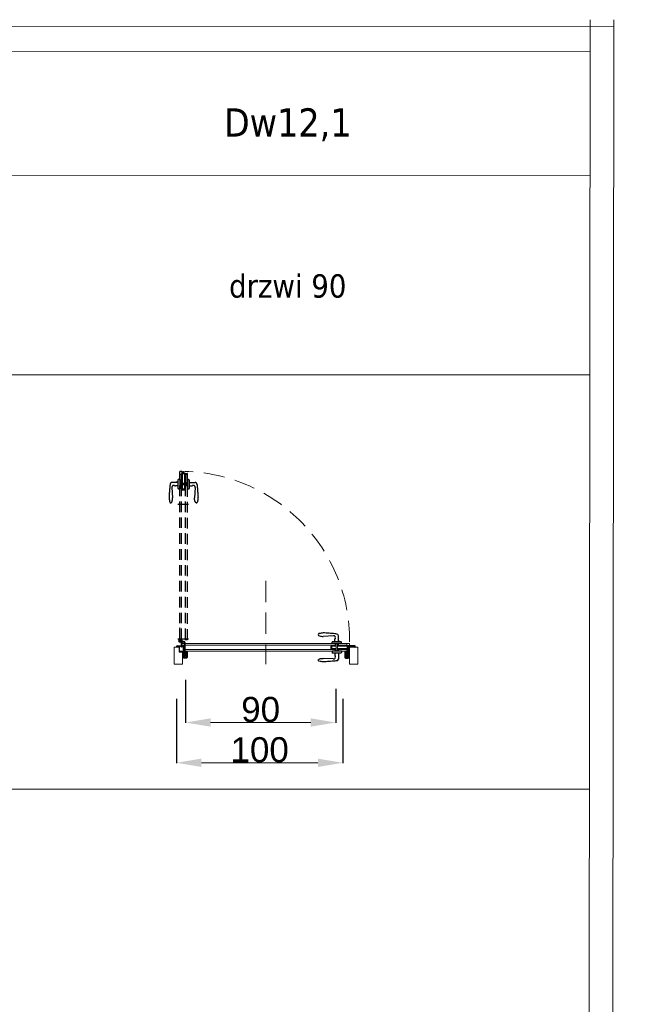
# Model space of a CAD drawing. Header units: millimetres. Extents: x 23192 to 149900, y -396339 to -79279.
# Tile 18 of 136: x 68941 to 69306, y -238039 to -237448. Entities that reach past the tile are written whole.
import ezdxf

# ---------------------------------------------------------------- set-up
doc = ezdxf.new("R2010")
doc.units = ezdxf.units.MM
for name, pattern in [('CENTER', [0.6, 0.375, -0.075, 0.075, -0.075]), ('DASHED', [19.05, 12.7, -6.35]), ('HIDDENX2', [19.05, 12.7, -6.35])]:
    doc.linetypes.add(name, pattern=pattern)
doc.layers.get('0').update_dxf_attribs({"lineweight": 0})
for name, color, linetype, lineweight in [('! Ślusarka opisy', 2, 'Continuous', 15), ('0_LEGENDA', 7, 'Continuous', 13), ('Drzwi - hatch', 8, 'Continuous', 5), ('Drzwi KRAWĘDZIE', 7, 'Continuous', 20)]:
    doc.layers.add(name, color=color, linetype=linetype, lineweight=lineweight)
for name, color, linetype in [('!! ASSA ABLOY', 2, 'Continuous'), ('A_drzwi', 3, 'Continuous'), ('Drzwi - klamki', 150, 'Continuous'), ('Drzwi PRZER-DUŻA', 240, 'DASHED'), ('GRUBA', 4, 'Continuous'), ('GRUBA-2', 210, 'Continuous'), ('zawias', 7, 'Continuous')]:
    doc.layers.add(name, color=color, linetype=linetype)
doc.styles.add('ARIAL', font='tahoma.ttf')
doc.styles.add('AT_ARIAL', font='arial.ttf')
doc.dimstyles.new('Renata_ślusarka', dxfattribs={"dimtxt": 50, "dimasz": 50, "dimexe": 0.18, "dimexo": 0.0625, "dimgap": 0.09, "dimtad": 1, "dimdec": 0, "dimzin": 0, "dimdsep": 46, "dimtxsty": 'AT_ARIAL', "dimcen": 0.09, "dimclrd": 7, "dimclre": 7, "dimclrt": 7, "dimadec": 0, "dimazin": 0, "dimtfac": 1, "dimtdec": 0, "dimtofl": 0, "dimtmove": 0, "dimatfit": 3, "dimfxl": 1, "dimtolj": 1, "dimtzin": 0, "dimlwd": -1, "dimarcsym": 0})

# ---------------------------------------------------------------- blocks, each defined once
blk = doc.blocks.new('*D115')
at = {"color": 7, "linetype": 'ByBlock', "lineweight": -2, "transparency": 16777216}
for p, q in [((69035.22, -237855.35), (69035.22, -237893.92)), ((69135.02, -237855.35), (69135.02, -237893.92))]:
    blk.add_line(p, q, dxfattribs=at)
at = {"color": 7, "transparency": 16777216}
blk.add_line((69120.02, -237893.74), (69050.22, -237893.74), dxfattribs=at)
at = {"color": 7, "linetype": 'ByBlock', "transparency": 16777216}
for points in [[(69050.22, -237891.24), (69050.22, -237896.24), (69035.22, -237893.74)], [(69120.02, -237891.24), (69120.02, -237896.24), (69135.02, -237893.74)]]:
    blk.add_solid(points, dxfattribs=at)
at = {"layer": 'DEFPOINTS', "color": 0, "linetype": 'ByBlock', "transparency": 16777216}
for p in [(69035.22, -237855.29), (69135.02, -237855.29), (69035.22, -237893.74)]:
    blk.add_point(p, dxfattribs=at)
at = {"color": 7, "linetype": 'ByBlock', "transparency": 16777216, "insert": (69085.12, -237885.99), "char_height": 15, "attachment_point": 5, "style": 'AT_ARIAL'}
blk.add_mtext('\\A1;100', dxfattribs=at)
blk = doc.blocks.new('*D116')
at = {"color": 7, "linetype": 'ByBlock', "lineweight": -2, "transparency": 16777216}
for p, q in [((69040.72, -237843.92), (69040.72, -237869.78)), ((69130.72, -237849.35), (69130.72, -237869.78))]:
    blk.add_line(p, q, dxfattribs=at)
at = {"color": 7, "transparency": 16777216}
blk.add_line((69055.72, -237869.6), (69115.72, -237869.6), dxfattribs=at)
at = {"color": 7, "linetype": 'ByBlock', "transparency": 16777216}
for points in [[(69055.72, -237867.1), (69055.72, -237872.1), (69040.72, -237869.6)], [(69115.72, -237867.1), (69115.72, -237872.1), (69130.72, -237869.6)]]:
    blk.add_solid(points, dxfattribs=at)
at = {"layer": 'DEFPOINTS', "color": 0, "linetype": 'ByBlock', "transparency": 16777216}
for p in [(69040.72, -237843.86), (69130.72, -237849.29), (69130.72, -237869.6)]:
    blk.add_point(p, dxfattribs=at)
at = {"color": 7, "linetype": 'ByBlock', "transparency": 16777216, "insert": (69085.72, -237861.85), "char_height": 15, "attachment_point": 5, "style": 'AT_ARIAL'}
blk.add_mtext('\\A1;90', dxfattribs=at)
blk = doc.blocks.new('Dw18')
at = {"layer": 'Drzwi - hatch'}
h = blk.add_hatch(dxfattribs=at)
h.set_pattern_fill('AR-CONC', color=256, scale=0.003, angle=180)
h.set_pattern_definition([(230, (12478.00603, 7127.26127), (-0.546554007, 0.047817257), [0.05715, -0.62865]), (175, (12478.00603, 7127.26127), (0.10573026, -0.57317054), [0.04572, -0.50292175]), (280.451445, (12477.9605, 7127.26525), (-0.44082374, -0.525353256), [0.04857003, -0.53427073]), (226.1842, (12478.006, 7127.1089), (-0.81323712, 0.12612698), [0.085725, -0.942975]), (276.635558, (12477.9383, 7127.1194), (-0.7122124, -0.74227837), [0.07285507, -0.80140682]), (171.18415, (12478.006, 7127.1089), (-0.7122124, -0.74227837), [0.0685799, -0.7543792]), (201, (12477.92983, 7127.14697), (-0.454843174, 0.306795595), [0.05715, -0.62865]), (146, (12477.92983, 7127.14697), (-0.185406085, -0.5525639), [0.04572, -0.50292]), (251.451445, (12477.89193, 7127.17254), (-0.64024926, -0.24576831), [0.04857003, -0.53426981]), (217.5, (12478.00603, 7127.26127), (-0.00926581, -0.253665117), [0, -0.496824, 0, -0.51054, 0, -0.504825]), (187.5, (12478.00603, 7127.26127), (-0.200458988, -0.300541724), [0, -0.291084, 0, -0.485394, 0, -0.192405]), (147.5, (12478.17596, 7127.26127), (-0.406771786, 0.017186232), [0, -0.1905, 0, -0.59436, 0, -0.78867]), (137.5, (12478.25216, 7127.26127), (-0.444387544, -0.076279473), [0, -0.24765, 0, -0.394716, 0, -0.56007])])
h.paths.add_polyline_path([(11935.4, 3708.39), (11935.9, 3708.39), (11935.9, 3708.95), (11936.08, 3708.95), (11936.08, 3708.39, 0.414214), (11936.24, 3708.23), (11937.81, 3708.23, 0.414214), (11937.97, 3708.39), (11937.97, 3711.58, 1), (11937.78, 3711.58), (11937.78, 3710.91, -0.414214), (11937.44, 3710.57), (11936.26, 3710.57, -0.414214), (11935.92, 3710.91), (11935.92, 3711.77), (11935.12, 3711.77), (11935.12, 3711.97), (11933.52, 3711.97), (11933.52, 3715.27), (11932.24, 3715.27, 0.414214), (11932.08, 3715.11), (11932.08, 3714.55), (11933.4, 3714.55), (11933.4, 3711.55), (11935.4, 3711.55)])
h = blk.add_hatch(dxfattribs=at)
h.set_pattern_fill('AR-CONC', color=256, scale=0.003, angle=180)
h.set_pattern_definition([(230, (12264.63307, 7185.49248), (-0.546554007, 0.047817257), [0.05715, -0.62865]), (175, (12264.63307, 7185.4925), (0.10573026, -0.57317054), [0.04572, -0.50292175]), (280.451445, (12264.5875, 7185.49646), (-0.44082374, -0.525353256), [0.04857003, -0.53427073]), (226.1842, (12264.6331, 7185.3401), (-0.81323712, 0.12612698), [0.085725, -0.942975]), (276.635558, (12264.5653, 7185.3506), (-0.7122124, -0.74227837), [0.07285507, -0.80140682]), (171.18415, (12264.6331, 7185.3401), (-0.7122124, -0.74227837), [0.0685799, -0.7543792]), (201, (12264.55687, 7185.37818), (-0.454843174, 0.306795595), [0.05715, -0.62865]), (146, (12264.55687, 7185.3782), (-0.185406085, -0.5525639), [0.04572, -0.50292]), (251.451445, (12264.51897, 7185.40374), (-0.64024926, -0.24576831), [0.04857003, -0.53426981]), (217.5, (12264.63307, 7185.49248), (-0.00926581, -0.253665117), [0, -0.496824, 0, -0.51054, 0, -0.504825]), (187.5, (12264.63307, 7185.49248), (-0.200458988, -0.300541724), [0, -0.291084, 0, -0.485394, 0, -0.192405]), (147.5, (12264.803, 7185.49248), (-0.406771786, 0.017186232), [0, -0.1905, 0, -0.59436, 0, -0.78867]), (137.5, (12264.8792, 7185.49248), (-0.444387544, -0.076279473), [0, -0.24765, 0, -0.394716, 0, -0.56007])])
h.paths.add_polyline_path([(12032.83, 3708.39, 0.414214), (12032.99, 3708.23), (12034.56, 3708.23, 0.414214), (12034.72, 3708.39), (12034.72, 3708.95), (12034.9, 3708.95), (12034.9, 3708.39), (12035.4, 3708.39), (12035.4, 3714.55), (12035.4, 3715.27), (12035.04, 3715.27, 0.414214), (12034.88, 3715.11), (12034.88, 3710.91, -0.414214), (12034.54, 3710.57), (12033.36, 3710.57, -0.414214), (12033.02, 3710.91), (12033.02, 3711.58, 1), (12032.83, 3711.58)])
h.paths.add_polyline_path([(12035.4, 3714.55), (12038.72, 3714.55), (12038.72, 3715.11, 0.414214), (12038.56, 3715.27), (12036.1, 3715.27), (12035.4, 3715.27)])
at = {"layer": '! Ślusarka opisy', "linetype": 'HIDDENX2'}
blk.add_lwpolyline([(11985.4, 3754.35), (11985.4, 3704.35)], dxfattribs=at)
at = {"layer": '! Ślusarka opisy', "color": 8, "linetype": 'HIDDENX2'}
blk.add_arc((11934.05, 3718.56), 101.49, 359.56755, 88.55343, dxfattribs=at)
at = {"linetype": 'CENTER', "ltscale": 0.2}
for p, q in [((11934.05, 3717.36), (11934.05, 3719.76)), ((11935.25, 3718.56), (11932.85, 3718.56))]:
    blk.add_line(p, q, dxfattribs=at)
at = {"linetype": 'CENTER', "ltscale": 0.5}
blk.add_line((11939.03, 3719.4), (11932.67, 3719.4), dxfattribs=at)
for p, q in [((11934.03, 3718.59), (11933.8, 3718.59)), ((11933.8, 3718.59), (11933.8, 3718.54)), ((11933.8, 3718.54), (11934.03, 3718.54)), ((11934.08, 3718.84), (11934.03, 3718.84)), ((11934.03, 3718.84), (11934.03, 3718.59)), ((11934.03, 3718.54), (11934.03, 3718.31)), ((11934.03, 3718.31), (11934.08, 3718.31)), ((11934.08, 3718.59), (11934.08, 3718.84)), ((11934.33, 3718.59), (11934.08, 3718.59)), ((11934.08, 3718.31), (11934.08, 3718.54)), ((11934.08, 3718.54), (11934.33, 3718.54)), ((11934.33, 3718.54), (11934.33, 3718.59))]:
    blk.add_line(p, q)
at = {"ltscale": 0.2}
for p, q in [((11934.05, 3717.91), (11936.4, 3717.91)), ((11936.4, 3717.56), (11934.05, 3717.56)), ((11934.81, 3717.91), (11934.55, 3718.14)), ((11934.7, 3714.66), (11934.7, 3717.56)), ((11935.05, 3717.36), (11934.7, 3717.36)), ((11935.05, 3714.66), (11934.7, 3714.66)), ((11935.05, 3718.56), (11935.05, 3717.91)), ((11935.05, 3717.56), (11935.05, 3714.66)), ((11935.3, 3718.66), (11935.3, 3717.91)), ((11936.5, 3715.46), (11936.5, 3717.46)), ((11936.85, 3715.46), (11936.5, 3715.46)), ((11936.85, 3717.46), (11936.85, 3715.46))]:
    blk.add_line(p, q, dxfattribs=at)
blk.add_circle((11934.05, 3718.56), 0.65, dxfattribs=at)
for centre, radius, start, end in [((11934.05, 3718.56), 1, 319.4584, 270), ((11936.4, 3717.46), 0.45, 0, 90), ((11936.4, 3717.46), 0.1, 0, 90)]:
    blk.add_arc(centre, radius, start, end, dxfattribs=at)
at = {"layer": 'A_drzwi', "linetype": 'ByBlock'}
blk.add_arc((11931.93, 3705.44), 95.53, 89.4002, 89.40516, dxfattribs=at)
at = {"layer": 'Drzwi - klamki', "ltscale": 0.2}
for p, q in [((12025.9, 3721.41), (12019.65, 3721.01)), ((12028.85, 3717.81), (12028.85, 3721.41)), ((12025, 3716.75), (12025, 3717.51)), ((12030.6, 3716.75), (12025, 3716.75)), ((12030.6, 3716.75), (12025, 3716.75)), ((12030.3, 3717.81), (12025.3, 3717.81)), ((12026.75, 3717.81), (12026.75, 3719.3)), ((12029.05, 3718.81), (12028.85, 3718.81)), ((12029.05, 3718.31), (12028.85, 3718.31)), ((12029.05, 3718.31), (12029.05, 3718.81)), ((12030.6, 3716.75), (12030.6, 3717.51)), ((12025.9, 3707.5), (12019.65, 3707.89)), ((12030.6, 3712.15), (12025, 3712.15)), ((12025, 3712.15), (12025, 3711.39)), ((12030.3, 3711.09), (12025.3, 3711.09)), ((12026.75, 3711.09), (12026.75, 3709.61)), ((12028.85, 3711.09), (12028.85, 3707.49)), ((12030.6, 3712.15), (12030.6, 3711.39))]:
    blk.add_line(p, q, dxfattribs=at)
at = {"layer": 'Drzwi - klamki'}
for p, q in [((11936.1, 3713.25), (11936.3, 3713.25)), ((11936.1, 3712.25), (11936.1, 3713.25)), ((11936.1, 3713.25), (11936.3, 3713.05)), ((11936.2, 3713.25), (11936.1, 3713.16)), ((11936.3, 3713.25), (11936.1, 3713.06)), ((11936.1, 3713.16), (11936.3, 3712.96)), ((11936.3, 3713.16), (11936.1, 3712.96)), ((11936.1, 3713.06), (11936.3, 3712.86)), ((11936.3, 3713.06), (11936.1, 3712.86)), ((11936.1, 3712.96), (11936.3, 3712.76)), ((11936.3, 3712.96), (11936.1, 3712.76)), ((11936.1, 3712.86), (11936.3, 3712.66)), ((11936.3, 3712.86), (11936.1, 3712.66)), ((11936.1, 3712.76), (11936.3, 3712.56)), ((11936.3, 3712.76), (11936.1, 3712.56)), ((11936.1, 3712.66), (11936.3, 3712.46)), ((11936.3, 3712.66), (11936.1, 3712.46)), ((11936.3, 3712.57), (11936.1, 3712.37)), ((11936.1, 3712.56), (11936.3, 3712.36)), ((11936.3, 3712.47), (11936.1, 3712.27)), ((11936.1, 3712.46), (11936.3, 3712.26)), ((11936.1, 3712.37), (11936.21, 3712.25)), ((11936.1, 3712.27), (11936.12, 3712.25)), ((11936.3, 3712.25), (11936.1, 3712.25)), ((11936.3, 3711.35), (11936.12, 3711.54)), ((11936.3, 3711.05), (11936.12, 3711.24)), ((11936.29, 3710.77), (11936.12, 3710.94)), ((11936.3, 3712.37), (11936.19, 3712.25)), ((11936.3, 3711.5), (11936.19, 3711.61)), ((11936.3, 3711.2), (11936.19, 3711.31)), ((11936.3, 3710.9), (11936.19, 3711.01)), ((11936.2, 3713.25), (11936.3, 3713.15)), ((11936.3, 3712.27), (11936.29, 3712.25)), ((11936.3, 3713.25), (11936.3, 3712.25)), ((11936.3, 3713.25), (11936.3, 3713.25)), ((11936.3, 3711.5), (11936.32, 3711.55)), ((11936.3, 3711.35), (11936.3, 3711.2)), ((11936.3, 3711.05), (11936.3, 3710.9)), ((11936.32, 3711.55), (11936.73, 3711.55)), ((11936.32, 3710.75), (11937.45, 3710.75)), ((11936.4, 3711.45), (11936.4, 3711.25)), ((11936.4, 3711.45), (11936.73, 3711.45)), ((11936.4, 3711.25), (11936.87, 3711.14)), ((11936.4, 3711.15), (11936.89, 3711.03)), ((11936.4, 3711.15), (11936.4, 3710.85)), ((11936.4, 3710.85), (11937.35, 3710.85)), ((11936.78, 3711.61), (11936.74, 3711.99)), ((11937.17, 3712.1), (11936.84, 3712.1)), ((11936.88, 3711.62), (11936.85, 3711.96)), ((11936.87, 3711.14), (11937.37, 3711.5)), ((11937.15, 3712), (11936.89, 3712)), ((11936.89, 3711.03), (11937.35, 3711.36)), ((11937.35, 3711.36), (11937.35, 3710.85)), ((11937.45, 3711.35), (11937.45, 3711.22)), ((11937.45, 3711.22), (11937.52, 3711.28)), ((11937.45, 3711.07), (11937.59, 3711.21)), ((11937.45, 3711.07), (11937.45, 3710.9)), ((11937.45, 3710.9), (11937.52, 3710.96)), ((11937.45, 3710.75), (11937.59, 3710.89)), ((11937.53, 3711.4), (11937.6, 3711.36)), ((11937.6, 3711.55), (11937.62, 3711.7)), ((12033.2, 3711.55), (12033.19, 3711.7)), ((12033.28, 3711.4), (12033.2, 3711.36)), ((12033.35, 3711.07), (12033.22, 3711.21)), ((12033.35, 3710.75), (12033.22, 3710.89)), ((12033.35, 3711.22), (12033.29, 3711.28)), ((12033.35, 3710.9), (12033.29, 3710.96)), ((12033.35, 3711.35), (12033.35, 3711.22)), ((12033.35, 3711.07), (12033.35, 3710.9)), ((12034.48, 3710.75), (12033.35, 3710.75)), ((12033.94, 3711.14), (12033.43, 3711.5)), ((12033.92, 3711.03), (12033.45, 3711.36)), ((12033.45, 3711.36), (12033.45, 3710.85)), ((12034.4, 3710.85), (12033.45, 3710.85)), ((12033.64, 3712.1), (12033.96, 3712.1)), ((12033.66, 3712), (12033.92, 3712)), ((12034.4, 3711.15), (12033.92, 3711.03)), ((12033.93, 3711.62), (12033.96, 3711.96)), ((12034.4, 3711.25), (12033.94, 3711.14)), ((12034.03, 3711.61), (12034.06, 3711.99)), ((12034.48, 3711.55), (12034.08, 3711.55)), ((12034.4, 3711.45), (12034.08, 3711.45)), ((12034.4, 3711.45), (12034.4, 3711.25)), ((12034.4, 3711.15), (12034.4, 3710.85)), ((12034.5, 3711.5), (12034.48, 3711.55)), ((12034.7, 3713.25), (12034.5, 3713.25)), ((12034.5, 3713.25), (12034.5, 3712.25)), ((12034.7, 3713.25), (12034.5, 3713.05)), ((12034.61, 3713.25), (12034.5, 3713.15)), ((12034.51, 3713.25), (12034.5, 3713.25)), ((12034.7, 3713.16), (12034.5, 3712.96)), ((12034.5, 3713.16), (12034.7, 3712.96)), ((12034.7, 3713.06), (12034.5, 3712.86)), ((12034.5, 3713.06), (12034.7, 3712.86)), ((12034.7, 3712.96), (12034.5, 3712.76)), ((12034.5, 3712.96), (12034.7, 3712.76)), ((12034.7, 3712.86), (12034.5, 3712.66)), ((12034.5, 3712.86), (12034.7, 3712.66)), ((12034.7, 3712.76), (12034.5, 3712.56)), ((12034.5, 3712.76), (12034.7, 3712.56)), ((12034.7, 3712.66), (12034.5, 3712.46)), ((12034.5, 3712.66), (12034.7, 3712.46)), ((12034.5, 3712.57), (12034.7, 3712.37)), ((12034.7, 3712.56), (12034.5, 3712.36)), ((12034.5, 3712.47), (12034.7, 3712.27)), ((12034.7, 3712.46), (12034.5, 3712.26)), ((12034.5, 3712.37), (12034.62, 3712.25)), ((12034.5, 3712.27), (12034.52, 3712.25)), ((12034.5, 3712.25), (12034.7, 3712.25)), ((12034.5, 3711.5), (12034.62, 3711.61)), ((12034.5, 3711.35), (12034.69, 3711.54)), ((12034.5, 3711.35), (12034.5, 3711.2)), ((12034.5, 3711.2), (12034.62, 3711.31)), ((12034.5, 3711.05), (12034.69, 3711.24)), ((12034.5, 3711.05), (12034.5, 3710.9)), ((12034.5, 3710.9), (12034.62, 3711.01)), ((12034.51, 3713.25), (12034.7, 3713.06)), ((12034.52, 3710.77), (12034.69, 3710.94)), ((12034.7, 3712.37), (12034.59, 3712.25)), ((12034.61, 3713.25), (12034.7, 3713.16)), ((12034.7, 3712.27), (12034.69, 3712.25)), ((12034.7, 3712.25), (12034.7, 3713.25))]:
    blk.add_line(p, q, dxfattribs=at)
at = {"layer": 'Drzwi - klamki', "ltscale": 0.2}
for centre, radius, start, end in [((12017.39, 3722.06), 0.74, 108.92464, 180), ((12026, 3720.36), 1.05, 328.61185, 95.46502), ((12027.75, 3719.3), 1, 148.61185, 180), ((12027.8, 3721.41), 1.05, 0, 90), ((12025.3, 3717.51), 0.3, 90, 180), ((12030.3, 3717.51), 0.3, 0, 90), ((12025.3, 3711.39), 0.3, 180, 270), ((12026, 3708.54), 1.05, 264.53498, 31.38815), ((12027.75, 3709.61), 1, 180, 211.38815), ((12030.3, 3711.39), 0.3, 270, 0), ((12017.39, 3706.84), 0.74, 180, 251.07536), ((12027.8, 3707.49), 1.05, 270, 0)]:
    blk.add_arc(centre, radius, start, end, dxfattribs=at)
at = {"layer": 'Drzwi - klamki'}
for centre, radius, start, end in [((11936.15, 3711.58), 0.05, 45, 180), ((11936.15, 3711.58), 0.05, 180, 225), ((11936.15, 3711.28), 0.05, 45, 180), ((11936.15, 3711.28), 0.05, 180, 225), ((11936.15, 3710.98), 0.05, 45, 180), ((11936.15, 3710.98), 0.05, 180, 225), ((11936.32, 3710.8), 0.05, 225, 270), ((11936.73, 3711.6), 0.15, 270, 5.56341), ((11936.73, 3711.6), 0.05, 270, 5.56341), ((11936.84, 3712), 0.1, 90, 179.58751), ((11936.89, 3712), 0.15, 179.58751, 185.56341), ((11936.89, 3711.96), 0.04, 90, 185.56341), ((11937.15, 3711.9), 0.1, 69.87884, 90), ((11937.17, 3712), 0.1, 71.01553, 90), ((11936.87, 3711.14), 0.919, 57.55941, 69.87884), ((11936.87, 3711.14), 1.02, 49.45857, 71.01553), ((11937.23, 3711.7), 0.25, 305.62394, 57.55941), ((11937.5, 3711.35), 0.05, 63.42534, 180), ((11937.55, 3711.24), 0.05, 0, 135), ((11937.55, 3710.93), 0.05, 0, 135), ((11937.37, 3711.72), 0.25, 354.4299, 49.45857), ((11937.55, 3711.24), 0.05, 315, 0), ((11937.55, 3710.93), 0.05, 315, 0), ((12033.44, 3711.72), 0.25, 130.54143, 185.5701), ((12033.25, 3711.24), 0.05, 45, 180), ((12033.25, 3711.24), 0.05, 180, 225), ((12033.25, 3710.93), 0.05, 45, 180), ((12033.25, 3710.93), 0.05, 180, 225), ((12033.94, 3711.14), 1.02, 108.98447, 130.54143), ((12033.3, 3711.35), 0.05, 0, 116.57466), ((12033.58, 3711.7), 0.25, 122.44059, 234.37606), ((12033.94, 3711.14), 0.919, 110.12116, 122.44059), ((12033.64, 3712), 0.1, 90, 108.98447), ((12033.66, 3711.9), 0.1, 90, 110.12116), ((12033.92, 3711.96), 0.04, 354.43659, 90), ((12034.08, 3711.6), 0.15, 174.43659, 270), ((12033.96, 3712), 0.1, 0.41249, 90), ((12034.08, 3711.6), 0.05, 174.43659, 270), ((12033.91, 3712), 0.15, 354.43659, 0.41249), ((12034.48, 3710.8), 0.05, 270, 315), ((12034.65, 3711.58), 0.05, 0, 135), ((12034.65, 3711.28), 0.05, 0, 135), ((12034.65, 3710.98), 0.05, 0, 135), ((12034.65, 3711.58), 0.05, 315, 0), ((12034.65, 3711.28), 0.05, 315, 0), ((12034.65, 3710.98), 0.05, 315, 0)]:
    blk.add_arc(centre, radius, start, end, dxfattribs=at)
at = {"layer": 'Drzwi - klamki', "ltscale": 0.2}
blk.add_ellipse((12019.65, 3722.06), major_axis=(3, 0), ratio=0.347016, start_param=3.132997, end_param=4.712389, dxfattribs=at)
at = {"layer": 'Drzwi - klamki', "ltscale": 0.2, "extrusion": (0, 0, -1)}
blk.add_ellipse((12019.65, 3706.85), major_axis=(3, 0), ratio=0.347016, start_param=3.132997, end_param=4.712389, dxfattribs=at)
at = {"layer": 'Drzwi - klamki', "ltscale": 0.2}
for points in [[(12027.8, 3722.46), (12026.75, 3722.61), (12023.2, 3722.91), (12019.65, 3723.1), (12017.15, 3722.76)], [(12027.8, 3706.44), (12026.75, 3706.29), (12023.2, 3705.99), (12019.65, 3705.81), (12017.15, 3706.14)]]:
    blk.add_spline(points, degree=3, dxfattribs=at)
at = {"layer": 'Drzwi KRAWĘDZIE'}
for p, q in [((11933.7, 3717.9), (11933.7, 3726.36)), ((11933.4, 3711.55), (11933.4, 3714.55)), ((11933.7, 3719.4), (11938.2, 3719.4)), ((11933.8, 3717.8), (11934.7, 3717.8)), ((11934.7, 3719.3), (11937, 3719.3)), ((11934.7, 3717.8), (11934.7, 3719)), ((11935.4, 3716.75), (12035.4, 3716.75)), ((11936.9, 3716.75), (11936.9, 3712.15)), ((11936.9, 3715.75), (12026.8, 3715.75)), ((11937, 3719), (11937, 3719.3)), ((11937, 3719), (11938.2, 3719)), ((12024.3, 3713.68), (12024.3, 3715.28)), ((12024.3, 3715.28), (12027.4, 3715.28)), ((12024.3, 3713.68), (12027.4, 3713.68)), ((12024.89, 3713.78), (12024.89, 3715.18)), ((12024.89, 3715.18), (12024.89, 3713.78)), ((12024.89, 3715.18), (12027.4, 3715.18)), ((12024.89, 3713.78), (12027.4, 3713.78)), ((12026.8, 3715.28), (12026.8, 3716.75)), ((12026.8, 3712.16), (12026.8, 3713.67)), ((12027.4, 3712.16), (12027.4, 3716.75)), ((12028.2, 3712.16), (12028.2, 3716.75)), ((12028.2, 3715.28), (12034.01, 3715.28)), ((12028.2, 3715.18), (12034.01, 3715.18)), ((12028.2, 3713.78), (12034.01, 3713.78)), ((12028.2, 3713.68), (12034.01, 3713.68)), ((12028.8, 3715.28), (12028.8, 3716.75)), ((12028.8, 3715.75), (12033.9, 3715.75)), ((12028.8, 3712.16), (12028.8, 3713.67)), ((12033.9, 3716.75), (12033.9, 3715.28)), ((12033.9, 3713.68), (12033.9, 3712.15)), ((12034.01, 3713.5), (12034.01, 3715.45)), ((12034.01, 3715.45), (12034.3, 3715.45)), ((12034.3, 3715.45), (12034.01, 3715.45)), ((12035.5, 3715.55), (12034.3, 3715.55)), ((12034.3, 3715.55), (12034.3, 3712.47)), ((12034.3, 3715.55), (12034.3, 3712.25)), ((12034.3, 3713.5), (12034.3, 3715.45)), ((12034.3, 3713.5), (12034.3, 3715.45)), ((12034.31, 3715.06), (12035.31, 3715.06)), ((12034.31, 3715.06), (12035.5, 3715.06)), ((12034.31, 3713.91), (12035.5, 3714.76)), ((12034.31, 3714.76), (12035.5, 3714.76)), ((12034.7, 3715.06), (12034.9, 3715.06)), ((12035.5, 3715.55), (12035.5, 3716.65)), ((12035.5, 3715.06), (12035.5, 3714.76)), ((11935.4, 3711.55), (11933.4, 3711.55)), ((11935.9, 3708.39), (11935.4, 3708.39)), ((11936.8, 3713.45), (11936.5, 3713.45)), ((11936.5, 3712.25), (11936.5, 3713.45)), ((11936.6, 3712.15), (12034.2, 3712.15)), ((11936.9, 3713.15), (12026.8, 3713.15)), ((12028.8, 3713.15), (12033.9, 3713.15)), ((12034.3, 3713.5), (12034.01, 3713.5)), ((12034.9, 3708.39), (12035.4, 3708.39))]:
    blk.add_line(p, q, dxfattribs=at)
blk.add_lwpolyline([(11935.4, 3711.55), (11935.4, 3704.35), (11930.4, 3704.35), (11930.4, 3714.55), (11933.4, 3714.55)], dxfattribs=at)
blk.add_lwpolyline([(12040.4, 3714.55), (12035.4, 3714.55), (12035.4, 3704.35), (12040.4, 3704.35)], close=True, dxfattribs=at)
for centre, start, end in [((11933.8, 3717.9), 180, 270), ((11938.2, 3719.1), 270, 0), ((12035.4, 3716.65), 0, 90), ((11936.6, 3712.25), 180, 270), ((12034.2, 3712.25), 270, 0)]:
    blk.add_arc(centre, 0.1, start, end, dxfattribs=at)
at = {"layer": 'Drzwi KRAWĘDZIE', "ltscale": 0.2}
blk.add_arc((11935.4, 3716.65), 0.1, 90, 180, dxfattribs=at)
at = {"layer": 'Drzwi PRZER-DUŻA', "ltscale": 0.5}
for p, q in [((11933.7, 3719.4), (11933.7, 3819.9)), ((11938.3, 3719.1), (11938.3, 3818.7)), ((11934.7, 3719.4), (11934.7, 3811.31)), ((11937.2, 3719.4), (11937.2, 3811.31))]:
    blk.add_line(p, q, dxfattribs=at)
at = {"layer": 'Drzwi PRZER-DUŻA'}
for p, q in [((11934.9, 3820), (11933.8, 3820)), ((11934.9, 3820), (11934.9, 3818.8)), ((11935.4, 3818.81), (11935.4, 3820)), ((11935.4, 3820), (11935.7, 3820)), ((11935.4, 3818.81), (11935.4, 3819.81)), ((11935.7, 3818.81), (11935.7, 3820)), ((11936.55, 3818.81), (11935.7, 3820)), ((11932.64, 3814.8), (11932.64, 3809.8)), ((11933.7, 3815.1), (11932.94, 3815.1)), ((11933.7, 3818.4), (11935.18, 3818.4)), ((11933.7, 3815.1), (11933.7, 3809.5)), ((11933.7, 3815.1), (11933.7, 3809.5)), ((11934.7, 3813.31), (11934.7, 3818.4)), ((11934.9, 3818.8), (11937.99, 3818.8)), ((11934.9, 3818.8), (11938.2, 3818.8)), ((11935, 3818.8), (11935, 3818.51)), ((11935, 3818.51), (11935, 3818.8)), ((11936.95, 3818.8), (11935, 3818.8)), ((11936.95, 3818.8), (11935, 3818.8)), ((11936.95, 3818.51), (11935, 3818.51)), ((11935.18, 3812.71), (11935.18, 3818.51)), ((11935.28, 3812.71), (11935.28, 3818.51)), ((11936.68, 3812.71), (11936.68, 3818.51)), ((11936.78, 3812.71), (11936.78, 3818.51)), ((11936.78, 3818.4), (11938.3, 3818.4)), ((11936.95, 3818.8), (11936.95, 3818.51)), ((11937.3, 3813.31), (11937.3, 3818.4)), ((11938.3, 3815.1), (11939.06, 3815.1)), ((11938.3, 3815.1), (11938.3, 3809.5)), ((11939.36, 3814.8), (11939.36, 3809.8)), ((11932.64, 3813.35), (11929.04, 3813.35)), ((11929.05, 3810.4), (11929.44, 3804.15)), ((11932.64, 3811.25), (11931.16, 3811.25)), ((11931.64, 3813.55), (11931.64, 3813.35)), ((11932.14, 3813.55), (11931.64, 3813.55)), ((11932.14, 3813.55), (11932.14, 3813.35)), ((11933.7, 3809.5), (11932.94, 3809.5)), ((11935.18, 3813.31), (11933.7, 3813.31)), ((11938.3, 3812.71), (11933.7, 3812.71)), ((11938.3, 3811.91), (11933.7, 3811.91)), ((11935.18, 3811.31), (11933.7, 3811.31)), ((11935.18, 3808.8), (11935.18, 3811.91)), ((11936.78, 3808.8), (11935.18, 3808.8)), ((11935.28, 3809.39), (11935.28, 3811.91)), ((11935.28, 3809.39), (11936.68, 3809.39)), ((11936.68, 3809.39), (11935.28, 3809.39)), ((11936.68, 3809.39), (11936.68, 3811.91)), ((11936.78, 3808.8), (11936.78, 3811.91)), ((11938.3, 3813.31), (11936.79, 3813.31)), ((11938.3, 3811.31), (11936.79, 3811.31)), ((11938.3, 3809.5), (11939.06, 3809.5)), ((11939.36, 3813.35), (11942.96, 3813.35)), ((11939.36, 3811.25), (11940.85, 3811.25)), ((11942.96, 3810.4), (11942.56, 3804.15)), ((11939.03, 3800.11), (11932.67, 3800.11))]:
    blk.add_line(p, q, dxfattribs=at)
for centre, radius, start, end in [((11933.8, 3819.9), 0.1, 90, 180), ((11932.94, 3814.8), 0.3, 90, 180), ((11938.2, 3818.7), 0.1, 0, 90), ((11939.06, 3814.8), 0.3, 0, 90), ((11929.04, 3812.3), 1.05, 90, 180), ((11930.09, 3810.5), 1.05, 58.61185, 185.46502), ((11931.16, 3812.25), 1, 238.61185, 270), ((11932.94, 3809.8), 0.3, 180, 270), ((11939.06, 3809.8), 0.3, 270, 0), ((11940.85, 3812.25), 1, 270, 301.38815), ((11941.91, 3810.5), 1.05, 354.53498, 121.38815), ((11942.96, 3812.3), 1.05, 0, 90), ((11928.39, 3801.89), 0.74, 198.92464, 270), ((11943.61, 3801.89), 0.74, 270, 341.07536)]:
    blk.add_arc(centre, radius, start, end, dxfattribs=at)
blk.add_ellipse((11928.4, 3804.15), major_axis=(0, -3), ratio=0.347016, start_param=-0.008595, end_param=1.570796, dxfattribs=at)
at = {"layer": 'Drzwi PRZER-DUŻA', "extrusion": (0, 0, -1)}
blk.add_ellipse((11943.6, 3804.15), major_axis=(0, -3), ratio=0.347016, start_param=-0.008595, end_param=1.570796, dxfattribs=at)
at = {"layer": 'Drzwi PRZER-DUŻA'}
for points in [[(11927.99, 3812.3), (11927.84, 3811.25), (11927.54, 3807.7), (11927.36, 3804.15), (11927.69, 3801.65)], [(11944.01, 3812.3), (11944.16, 3811.25), (11944.46, 3807.7), (11944.65, 3804.15), (11944.31, 3801.65)]]:
    blk.add_spline(points, degree=3, dxfattribs=at)
at = {"layer": 'GRUBA', "ltscale": 0.2}
for p, q in [((11931.9, 3714.55), (11931.9, 3715.11)), ((11932.08, 3714.55), (11931.9, 3714.55)), ((11932.08, 3715.11), (11932.08, 3714.55)), ((11932.24, 3715.45), (11935.76, 3715.45)), ((11934.7, 3715.27), (11932.24, 3715.27)), ((11935.76, 3715.27), (11934.7, 3715.27)), ((11935.92, 3710.91), (11935.92, 3715.11)), ((11936.1, 3715.11), (11936.1, 3714.65)), ((11936.1, 3714.65), (11936.1, 3710.91)), ((12034.7, 3715.11), (12034.7, 3714.65)), ((12034.7, 3714.65), (12034.7, 3710.91)), ((12034.88, 3710.91), (12034.88, 3715.11)), ((12038.56, 3715.45), (12035.04, 3715.45)), ((12035.04, 3715.27), (12036.1, 3715.27)), ((12036.1, 3715.27), (12038.56, 3715.27)), ((12038.72, 3715.11), (12038.72, 3714.55)), ((12038.72, 3714.55), (12038.9, 3714.55)), ((12038.9, 3714.55), (12038.9, 3715.11)), ((11935.9, 3708.39), (11935.9, 3708.95)), ((11935.9, 3708.95), (11936.08, 3708.95)), ((11936.08, 3708.95), (11936.08, 3708.39)), ((11936.24, 3708.23), (11937.81, 3708.23)), ((11937.81, 3708.05), (11936.24, 3708.05)), ((11936.26, 3710.75), (11937.44, 3710.75)), ((11937.44, 3710.57), (11936.26, 3710.57)), ((11937.6, 3710.91), (11937.6, 3711.58)), ((11937.78, 3711.58), (11937.78, 3710.91)), ((11937.97, 3708.39), (11937.97, 3711.58)), ((11938.15, 3711.58), (11938.15, 3708.39)), ((12032.65, 3711.58), (12032.65, 3708.39)), ((12032.83, 3708.39), (12032.83, 3711.58)), ((12034.56, 3708.23), (12032.99, 3708.23)), ((12032.99, 3708.05), (12034.56, 3708.05)), ((12033.02, 3711.58), (12033.02, 3710.91)), ((12033.2, 3710.91), (12033.2, 3711.58)), ((12034.54, 3710.75), (12033.36, 3710.75)), ((12033.36, 3710.57), (12034.54, 3710.57)), ((12034.9, 3708.95), (12034.72, 3708.95)), ((12034.72, 3708.95), (12034.72, 3708.39)), ((12034.9, 3708.39), (12034.9, 3708.95))]:
    blk.add_line(p, q, dxfattribs=at)
at = {"layer": 'GRUBA'}
for p, q in [((11934.45, 3715.27), (11934.45, 3715.45)), ((11934.45, 3715.45), (11935.45, 3715.45)), ((11934.7, 3715.27), (11934.45, 3715.27)), ((11935.45, 3715.27), (11935.05, 3715.27)), ((11935.45, 3715.45), (11935.45, 3715.27)), ((11935.92, 3714.45), (11936.1, 3714.45)), ((11935.92, 3713.05), (11935.92, 3714.45)), ((11936.1, 3714.45), (11936.1, 3713.05)), ((11936.1, 3713.05), (11935.92, 3713.05))]:
    blk.add_line(p, q, dxfattribs=at)
at = {"layer": 'GRUBA', "ltscale": 0.2}
for centre, radius, start, end in [((11932.24, 3715.11), 0.34, 90, 180), ((11932.24, 3715.11), 0.16, 90, 180), ((11935.76, 3715.11), 0.34, 0, 90), ((11935.76, 3715.11), 0.16, 0, 90), ((11935.76, 3715.11), 0.16, 0, 90), ((12035.04, 3715.11), 0.34, 90, 180), ((12035.04, 3715.11), 0.16, 90, 180), ((12038.56, 3715.11), 0.34, 0, 90), ((12038.56, 3715.11), 0.16, 0, 90), ((11936.24, 3708.39), 0.34, 180, 270), ((11936.26, 3710.91), 0.34, 180, 270), ((11936.24, 3708.39), 0.16, 180, 270), ((11936.26, 3710.91), 0.16, 180, 270), ((11937.44, 3710.91), 0.16, 270, 0), ((11937.44, 3710.91), 0.34, 270, 0), ((11937.88, 3711.58), 0.275, 0, 180), ((11937.88, 3711.58), 0.095, 0, 180), ((11937.81, 3708.39), 0.34, 270, 0), ((11937.81, 3708.39), 0.16, 270, 0), ((12032.93, 3711.58), 0.275, 0, 180), ((12032.99, 3708.39), 0.34, 180, 270), ((12032.93, 3711.58), 0.095, 0, 180), ((12032.99, 3708.39), 0.16, 180, 270), ((12033.36, 3710.91), 0.34, 180, 270), ((12033.36, 3710.91), 0.16, 180, 270), ((12034.54, 3710.91), 0.16, 270, 0), ((12034.54, 3710.91), 0.34, 270, 0), ((12034.56, 3708.39), 0.34, 270, 0), ((12034.56, 3708.39), 0.16, 270, 0)]:
    blk.add_arc(centre, radius, start, end, dxfattribs=at)
at = {"layer": 'GRUBA-2', "ltscale": 0.2}
blk.add_line((11936.85, 3713.45), (11936.5, 3713.45), dxfattribs=at)
at = {"layer": 'zawias', "ltscale": 0.2}
for p, q in [((11933.52, 3711.97), (11933.52, 3715.27)), ((11933.52, 3715.27), (11934.06, 3715.27)), ((11934.06, 3715.27), (11934.06, 3715.12)), ((11935.56, 3715.12), (11935.56, 3715.27)), ((11935.56, 3715.27), (11935.76, 3715.27)), ((11935.92, 3715.11), (11935.92, 3711.77)), ((11935.12, 3711.97), (11933.52, 3711.97)), ((11935.12, 3711.77), (11935.12, 3711.97)), ((11935.92, 3711.77), (11935.12, 3711.77))]:
    blk.add_line(p, q, dxfattribs=at)

msp = doc.modelspace()

# ---------------------------------------------------------------- linework, layer by layer
at = {"layer": '0_LEGENDA', "color": 7, "linetype": 'ByBlock', "ltscale": 5}
for p, q in [((69280.835, -239858.364), (69283.094, -237448.17)), ((69295.052, -239858.364), (69297.312, -237448.17)), ((66326.915, -237541.193), (69283.007, -237541.531)), ((66326.915, -237660.841), (69282.895, -237661.18)), ((66326.915, -237909.226), (69282.662, -237909.565))]:
    msp.add_line(p, q, dxfattribs=at)
at = {"layer": '0_LEGENDA', "color": 7}
for points in [[(69297.308, -237452.23), (66311.916, -237451.794), (66309.31, -239861.998), (69306.006, -239862.418)], [(69291.803, -239847.374), (66324.311, -239847.033), (66326.915, -237466.829), (69283.076, -237467.175)]]:
    msp.add_lwpolyline(points, dxfattribs=at)

# ---------------------------------------------------------------- block references
at = {"layer": '!! ASSA ABLOY'}
msp.add_blockref('Dw18', (57103.517, -241539.002), dxfattribs=at)

# ---------------------------------------------------------------- texts
at = {"layer": '0_LEGENDA', "color": 7, "linetype": 'ByBlock', "ltscale": 5, "width": 360, "attachment_point": 1, "style": 'ARIAL'}
for s, insert, char_height in [('\\pxqc;Dw12,1', (68921.961, -237501.309), 17), ('\\pxqc;drzwi 90', (68921.961, -237600.825), 14)]:
    msp.add_mtext(s, dxfattribs=dict(at, insert=insert, char_height=char_height))

# ---------------------------------------------------------------- dimensions: what is measured, and where the dimension line sits
at = {"linetype": 'ByBlock'}
for base, p1, p2, picture, middle in [((69130.722, -237869.596), (69040.722, -237843.857), (69130.722, -237849.29), '*D116', (69085.722, -237861.847)), ((69035.222, -237893.738), (69135.022, -237855.29), (69035.222, -237855.29), '*D115', (69085.122, -237885.989))]:
    dim = msp.add_linear_dim(base=base, p1=p1, p2=p2, angle=180, dimstyle='Renata_ślusarka', override={"dimtxt": 15, "dimasz": 15}, dxfattribs=at)
    dim.commit()
    dim.dimension.update_dxf_attribs({"geometry": picture, "text_midpoint": middle})

doc.saveas('drawing.dxf')
